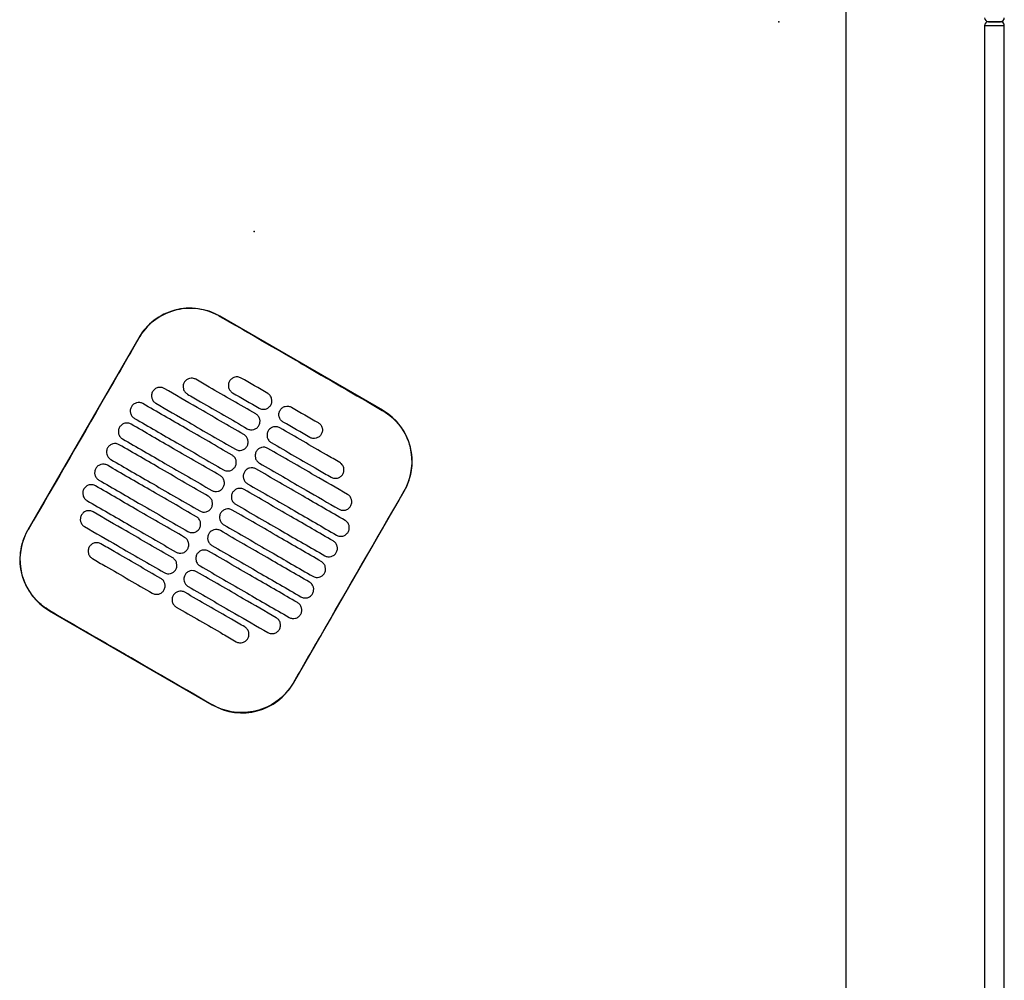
# Model space of a CAD drawing. Header units: metres. Extents: x 15.2 to 54.2, y -39.7 to 1.1.
# Tile 89 of 256: x 30.815 to 31.312, y -31.247 to -30.762. Entities that reach past the tile are written whole.
import ezdxf

# ---------------------------------------------------------------- set-up
doc = ezdxf.new("R2010")
doc.units = ezdxf.units.M
doc.header["$MEASUREMENT"] = 0
doc.layers.add('2D', color=252, linetype='Continuous')
doc.layers.add('PUNTO', color=1, linetype='Continuous')

# ---------------------------------------------------------------- blocks, each defined once
blk = doc.blocks.new('2D_QYOS_400')
for p, q in [((1.96999, -1.85795), (1.96999, -0.08)), ((2.04798, -0.96898), (2.04198, -0.96898)), ((2.04798, -0.96898), (2.04198, -0.96898)), ((2.04198, -0.96898), (2.04798, -0.96898)), ((2.04198, -0.96898), (2.04798, -0.96898)), ((2.03998, -0.97098), (2.04198, -0.97098)), ((2.03998, -0.97098), (2.03998, -1.85498)), ((2.03998, -0.97098), (2.04198, -0.97098)), ((2.03998, -0.97098), (2.03998, -1.85498)), ((2.04198, -0.97098), (2.04798, -0.97098)), ((2.04198, -0.97098), (2.04798, -0.97098)), ((2.04798, -0.97098), (2.04998, -0.97098)), ((2.04798, -0.97098), (2.04998, -0.97098)), ((2.04998, -1.85498), (2.04998, -0.97098)), ((2.04998, -1.85498), (2.04998, -0.97098)), ((1.73553, -1.16532), (1.65327, -1.1178)), ((1.61228, -1.12877), (1.55626, -1.22576)), ((1.69048, -1.30329), (1.7465, -1.20631)), ((1.56723, -1.26674), (1.64949, -1.31426))]:
    blk.add_line(p, q)
for centre, radius, start, end in [((2.04198, -0.96698), 0.002, 180, 270), ((2.04198, -0.96698), 0.002, 180, 270), ((2.04198, -0.97098), 0.002, 90, 180), ((2.04198, -0.97098), 0.002, 90, 180), ((2.04798, -0.96698), 0.002, 270, 0), ((2.04798, -0.96698), 0.002, 270, 0), ((2.04798, -0.97098), 0.002, 0, 90), ((2.04798, -0.97098), 0.002, 0, 90), ((1.63826, -1.14378), 0.03, 59.9865, 149.9865), ((1.72052, -1.1913), 0.03, 329.9865, 59.9865), ((1.58224, -1.24076), 0.03, 149.9865, 239.9865), ((1.6645, -1.28828), 0.03, 239.9865, 329.9865)]:
    blk.add_arc(centre, radius, start, end)
for points, knots in [([(1.65321, -1.1179), (1.65255, -1.11752), (1.65188, -1.11716), (1.64798, -1.11529), (1.64453, -1.11434), (1.6374, -1.11368), (1.63377, -1.11401), (1.62645, -1.11603), (1.62286, -1.11785), (1.61676, -1.12267), (1.61427, -1.12556), (1.61238, -1.12883)], [-8.20809, -8.20809, -8.20809, -8.20809, -7.978943, -7.978943, -6.912231, -6.912231, -5.830065, -5.830065, -4.632711, -4.632711, -3.498654, -3.498654, -3.498654, -3.498654]), ([(1.69434, -1.14167), (1.69271, -1.14073), (1.69109, -1.13979), (1.67558, -1.13083), (1.66419, -1.12425), (1.65321, -1.1179)], [-12.071476, -12.071476, -12.071476, -12.071476, -11.509189, -11.509189, -6.696301, -6.696301, -6.696301, -6.696301]), ([(1.61238, -1.12883), (1.60782, -1.13672), (1.60309, -1.14492), (1.58444, -1.17723), (1.5704, -1.20152), (1.55636, -1.22581)], [-3.18138, -3.18138, -3.18138, -3.18138, -2.673929, -2.673929, -1.133377, -1.133377, -1.133377, -1.133377]), ([(1.64117, -1.14973), (1.64075, -1.14949), (1.6402, -1.14927), (1.63902, -1.14912), (1.63846, -1.14916), (1.63739, -1.14944), (1.63687, -1.14969), (1.63591, -1.15042), (1.63554, -1.15088), (1.6353, -1.15131)], [-0.5513875, -0.5513875, -0.5513875, -0.5513875, -0.4031047, -0.4031047, -0.2776919, -0.2776919, -0.1471638, -0.1471638, 0, 0, 0, 0]), ([(1.67148, -1.16725), (1.66362, -1.1627), (1.65575, -1.15816), (1.64564, -1.15232), (1.64341, -1.15103), (1.64117, -1.14973)], [0.699452, 0.699452, 0.699452, 0.699452, 3.425217, 3.425217, 4.200582, 4.200582, 4.200582, 4.200582]), ([(1.66406, -1.1491), (1.66363, -1.14885), (1.66308, -1.14863), (1.6619, -1.14849), (1.66135, -1.14852), (1.66027, -1.1488), (1.65976, -1.14906), (1.6588, -1.14979), (1.65843, -1.15025), (1.65819, -1.15067)], [-0.5513269, -0.5513269, -0.5513269, -0.5513269, -0.4030891, -0.4030891, -0.2776846, -0.2776846, -0.1471626, -0.1471626, 0, 0, 0, 0]), ([(1.62521, -1.15437), (1.62478, -1.15413), (1.62424, -1.15391), (1.62306, -1.15376), (1.6225, -1.1538), (1.62143, -1.15408), (1.62091, -1.15433), (1.61995, -1.15506), (1.61958, -1.15552), (1.61934, -1.15595)], [-0.5514248, -0.5514248, -0.5514248, -0.5514248, -0.4031161, -0.4031161, -0.2776965, -0.2776965, -0.1471644, -0.1471644, 0, 0, 0, 0]), ([(1.66548, -1.17764), (1.65761, -1.17309), (1.64975, -1.16855), (1.63632, -1.16079), (1.63076, -1.15758), (1.62521, -1.15437)], [0.699452, 0.699452, 0.699452, 0.699452, 3.42526, 3.42526, 5.350619, 5.350619, 5.350619, 5.350619]), ([(1.6353, -1.15131), (1.63505, -1.15173), (1.63483, -1.15228), (1.63469, -1.15347), (1.63472, -1.15402), (1.635, -1.1551), (1.63526, -1.15561), (1.63598, -1.15657), (1.63644, -1.15693), (1.63687, -1.15718)], [-0.5553353, -0.5553353, -0.5553353, -0.5553353, -0.4045593, -0.4045593, -0.278267, -0.278267, -0.1472205, -0.1472205, 0, 0, 0, 0]), ([(1.65819, -1.15067), (1.65794, -1.15109), (1.65772, -1.15164), (1.65757, -1.15283), (1.65761, -1.15339), (1.65789, -1.15446), (1.65814, -1.15498), (1.65887, -1.15593), (1.65933, -1.1563), (1.65975, -1.15654)], [-0.5553938, -0.5553938, -0.5553938, -0.5553938, -0.4045733, -0.4045733, -0.2782728, -0.2782728, -0.147221, -0.147221, 0, 0, 0, 0]), ([(1.61934, -1.15595), (1.61909, -1.15637), (1.61887, -1.15692), (1.61873, -1.15811), (1.61876, -1.15866), (1.61904, -1.15974), (1.6193, -1.16025), (1.62002, -1.16121), (1.62048, -1.16157), (1.62091, -1.16182)], [-0.5553003, -0.5553003, -0.5553003, -0.5553003, -0.4045497, -0.4045497, -0.2782639, -0.2782639, -0.1472208, -0.1472208, 0, 0, 0, 0]), ([(1.63687, -1.15718), (1.6391, -1.15847), (1.64134, -1.15977), (1.65145, -1.1656), (1.65931, -1.17015), (1.66718, -1.17469)], [2.649916, 2.649916, 2.649916, 2.649916, 3.425249, 3.425249, 6.151046, 6.151046, 6.151046, 6.151046]), ([(1.67905, -1.16273), (1.6793, -1.1623), (1.67952, -1.16175), (1.67967, -1.16056), (1.67963, -1.16001), (1.67935, -1.15894), (1.6791, -1.15842), (1.67837, -1.15746), (1.67791, -1.1571), (1.67749, -1.15685)], [-0.5554178, -0.5554178, -0.5554178, -0.5554178, -0.4045751, -0.4045751, -0.2782741, -0.2782741, -0.1472211, -0.1472211, 0, 0, 0, 0]), ([(1.60857, -1.16359), (1.60833, -1.16401), (1.60811, -1.16456), (1.60796, -1.16575), (1.608, -1.1663), (1.60828, -1.16738), (1.60853, -1.16789), (1.60926, -1.16885), (1.60972, -1.16921), (1.61014, -1.16946)], [-0.5552876, -0.5552876, -0.5552876, -0.5552876, -0.4045446, -0.4045446, -0.2782629, -0.2782629, -0.1472212, -0.1472212, 0, 0, 0, 0]), ([(1.61444, -1.16201), (1.61402, -1.16177), (1.61347, -1.16155), (1.61229, -1.1614), (1.61174, -1.16144), (1.61066, -1.16172), (1.61014, -1.16197), (1.60918, -1.1627), (1.60882, -1.16316), (1.60857, -1.16359)], [-0.5514378, -0.5514378, -0.5514378, -0.5514378, -0.4031217, -0.4031217, -0.2776979, -0.2776979, -0.1471642, -0.1471642, 0, 0, 0, 0]), ([(1.65948, -1.18803), (1.65161, -1.18348), (1.64374, -1.17894), (1.62873, -1.17027), (1.62159, -1.16614), (1.61444, -1.16201)], [0.699452, 0.699452, 0.699452, 0.699452, 3.425292, 3.425292, 5.900643, 5.900643, 5.900643, 5.900643]), ([(1.62091, -1.16182), (1.62646, -1.16503), (1.63202, -1.16824), (1.64544, -1.17599), (1.65331, -1.18054), (1.66118, -1.18508)], [1.499949, 1.499949, 1.499949, 1.499949, 3.425284, 3.425284, 6.151116, 6.151116, 6.151116, 6.151116]), ([(1.67319, -1.1643), (1.67361, -1.16455), (1.67416, -1.16476), (1.67534, -1.16491), (1.67589, -1.16488), (1.67697, -1.16459), (1.67748, -1.16434), (1.67844, -1.16361), (1.67881, -1.16315), (1.67905, -1.16273)], [-0.5512937, -0.5512937, -0.5512937, -0.5512937, -0.403082, -0.403082, -0.27768, -0.27768, -0.1471612, -0.1471612, 0, 0, 0, 0]), ([(1.68373, -1.16543), (1.68398, -1.165), (1.68434, -1.16454), (1.6853, -1.16381), (1.68582, -1.16356), (1.68689, -1.16328), (1.68745, -1.16324), (1.68863, -1.16339), (1.68918, -1.16361), (1.6896, -1.16385)], [0, 0, 0, 0, 0.1471605, 0.1471605, 0.2776781, 0.2776781, 0.4030803, 0.4030803, 0.5512777, 0.5512777, 0.5512777, 0.5512777]), ([(1.61014, -1.16946), (1.61729, -1.17358), (1.62443, -1.17771), (1.63944, -1.18638), (1.64731, -1.19093), (1.65518, -1.19547)], [0.949973, 0.949973, 0.949973, 0.949973, 3.425307, 3.425307, 6.151164, 6.151164, 6.151164, 6.151164]), ([(1.67305, -1.17312), (1.6733, -1.17269), (1.67352, -1.17214), (1.67366, -1.17095), (1.67363, -1.1704), (1.67335, -1.16933), (1.67309, -1.16881), (1.67237, -1.16786), (1.67191, -1.16749), (1.67148, -1.16725)], [-0.5553983, -0.5553983, -0.5553983, -0.5553983, -0.4045681, -0.4045681, -0.278271, -0.278271, -0.1472202, -0.1472202, 0, 0, 0, 0]), ([(1.6853, -1.1713), (1.68487, -1.17105), (1.68442, -1.17069), (1.68369, -1.16973), (1.68344, -1.16922), (1.68315, -1.16814), (1.68312, -1.16759), (1.68327, -1.1664), (1.68349, -1.16585), (1.68373, -1.16543)], [0, 0, 0, 0, 0.1472222, 0.1472222, 0.2782773, 0.2782773, 0.4045795, 0.4045795, 0.5554397, 0.5554397, 0.5554397, 0.5554397]), ([(1.73547, -1.16542), (1.73553, -1.16545), (1.73559, -1.16549), (1.73906, -1.16752), (1.74205, -1.17018), (1.7468, -1.1765), (1.74852, -1.1801), (1.75038, -1.18741), (1.75063, -1.19102), (1.74991, -1.19753), (1.74915, -1.20041), (1.74751, -1.20421), (1.74699, -1.20525), (1.7464, -1.20625)], [8.273299, 8.273299, 8.273299, 8.273299, 8.293543, 8.293543, 9.48086, 9.48086, 10.665623, 10.665623, 11.74288, 11.74288, 12.632334, 12.632334, 12.981673, 12.981673, 12.981673, 12.981673]), ([(1.60257, -1.17398), (1.60233, -1.1744), (1.60211, -1.17495), (1.60196, -1.17614), (1.60199, -1.17669), (1.60228, -1.17777), (1.60253, -1.17828), (1.60326, -1.17924), (1.60371, -1.1796), (1.60414, -1.17985)], [-0.5552953, -0.5552953, -0.5552953, -0.5552953, -0.4045437, -0.4045437, -0.2782634, -0.2782634, -0.1472215, -0.1472215, 0, 0, 0, 0]), ([(1.60844, -1.1724), (1.60802, -1.17216), (1.60747, -1.17194), (1.60629, -1.17179), (1.60573, -1.17183), (1.60466, -1.17211), (1.60414, -1.17236), (1.60318, -1.17309), (1.60282, -1.17355), (1.60257, -1.17398)], [-0.5514274, -0.5514274, -0.5514274, -0.5514274, -0.4031209, -0.4031209, -0.2776962, -0.2776962, -0.1471634, -0.1471634, 0, 0, 0, 0]), ([(1.65348, -1.19842), (1.64561, -1.19387), (1.63774, -1.18933), (1.62273, -1.18066), (1.61558, -1.17653), (1.60844, -1.1724)], [0.699452, 0.699452, 0.699452, 0.699452, 3.425313, 3.425313, 5.900643, 5.900643, 5.900643, 5.900643]), ([(1.66718, -1.17469), (1.66761, -1.17494), (1.66815, -1.17515), (1.66933, -1.1753), (1.66989, -1.17527), (1.67096, -1.17499), (1.67148, -1.17473), (1.67244, -1.174), (1.67281, -1.17354), (1.67305, -1.17312)], [-0.5513071, -0.5513071, -0.5513071, -0.5513071, -0.4030846, -0.4030846, -0.2776802, -0.2776802, -0.1471604, -0.1471604, 0, 0, 0, 0]), ([(1.6836, -1.17424), (1.68317, -1.174), (1.68263, -1.17378), (1.68145, -1.17363), (1.68089, -1.17367), (1.67982, -1.17395), (1.6793, -1.1742), (1.67834, -1.17493), (1.67797, -1.17539), (1.67773, -1.17582)], [-0.5512944, -0.5512944, -0.5512944, -0.5512944, -0.4030833, -0.4030833, -0.2776787, -0.2776787, -0.1471599, -0.1471599, 0, 0, 0, 0]), ([(1.71391, -1.19176), (1.71168, -1.19046), (1.70944, -1.18917), (1.69933, -1.18333), (1.69147, -1.17879), (1.6836, -1.17424)], [2.649852, 2.649852, 2.649852, 2.649852, 3.425217, 3.425217, 6.150983, 6.150983, 6.150983, 6.150983]), ([(1.70303, -1.17161), (1.70346, -1.17186), (1.70391, -1.17222), (1.70464, -1.17318), (1.70489, -1.17369), (1.70517, -1.17477), (1.70521, -1.17532), (1.70506, -1.17651), (1.70484, -1.17706), (1.7046, -1.17748)], [0, 0, 0, 0, 0.147223, 0.147223, 0.2782783, 0.2782783, 0.4045781, 0.4045781, 0.5554474, 0.5554474, 0.5554474, 0.5554474]), ([(1.60414, -1.17985), (1.61128, -1.18398), (1.61843, -1.1881), (1.63344, -1.19677), (1.64131, -1.20132), (1.64918, -1.20586)], [0.949998, 0.949998, 0.949998, 0.949998, 3.42532, 3.42532, 6.151189, 6.151189, 6.151189, 6.151189]), ([(1.66705, -1.18351), (1.66729, -1.18309), (1.66751, -1.18253), (1.66766, -1.18135), (1.66763, -1.18079), (1.66734, -1.17972), (1.66709, -1.1792), (1.66636, -1.17825), (1.66591, -1.17788), (1.66548, -1.17764)], [-0.5553838, -0.5553838, -0.5553838, -0.5553838, -0.4045626, -0.4045626, -0.2782686, -0.2782686, -0.1472195, -0.1472195, 0, 0, 0, 0]), ([(1.67773, -1.17582), (1.67748, -1.17624), (1.67726, -1.17679), (1.67712, -1.17798), (1.67715, -1.17853), (1.67743, -1.17961), (1.67769, -1.18012), (1.67841, -1.18108), (1.67887, -1.18144), (1.6793, -1.18169)], [-0.5554159, -0.5554159, -0.5554159, -0.5554159, -0.4045716, -0.4045716, -0.2782736, -0.2782736, -0.1472211, -0.1472211, 0, 0, 0, 0]), ([(1.7046, -1.17748), (1.70435, -1.17791), (1.70399, -1.17837), (1.70303, -1.1791), (1.70251, -1.17935), (1.70143, -1.17963), (1.70088, -1.17967), (1.6997, -1.17952), (1.69915, -1.1793), (1.69873, -1.17906)], [0, 0, 0, 0, 0.1471602, 0.1471602, 0.2776775, 0.2776775, 0.4030818, 0.4030818, 0.5512681, 0.5512681, 0.5512681, 0.5512681]), ([(1.59657, -1.18437), (1.59632, -1.18479), (1.5961, -1.18534), (1.59596, -1.18653), (1.59599, -1.18708), (1.59627, -1.18816), (1.59653, -1.18867), (1.59725, -1.18963), (1.59771, -1.18999), (1.59814, -1.19024)], [-0.5553076, -0.5553076, -0.5553076, -0.5553076, -0.4045445, -0.4045445, -0.2782646, -0.2782646, -0.1472219, -0.1472219, 0, 0, 0, 0]), ([(1.60244, -1.18279), (1.60201, -1.18255), (1.60147, -1.18233), (1.60029, -1.18218), (1.59973, -1.18222), (1.59866, -1.1825), (1.59814, -1.18275), (1.59718, -1.18348), (1.59681, -1.18394), (1.59657, -1.18437)], [-0.5514139, -0.5514139, -0.5514139, -0.5514139, -0.4031194, -0.4031194, -0.2776944, -0.2776944, -0.1471626, -0.1471626, 0, 0, 0, 0]), ([(1.64747, -1.20881), (1.63961, -1.20426), (1.63174, -1.19972), (1.61673, -1.19105), (1.60958, -1.18692), (1.60244, -1.18279)], [0.699452, 0.699452, 0.699452, 0.699452, 3.425322, 3.425322, 5.900643, 5.900643, 5.900643, 5.900643]), ([(1.66118, -1.18508), (1.6616, -1.18533), (1.66215, -1.18554), (1.66333, -1.18569), (1.66389, -1.18566), (1.66496, -1.18538), (1.66548, -1.18512), (1.66644, -1.18439), (1.6668, -1.18393), (1.66705, -1.18351)], [-0.5513171, -0.5513171, -0.5513171, -0.5513171, -0.4030867, -0.4030867, -0.2776803, -0.2776803, -0.1471597, -0.1471597, 0, 0, 0, 0]), ([(1.6776, -1.18463), (1.67717, -1.18439), (1.67662, -1.18417), (1.67544, -1.18402), (1.67489, -1.18406), (1.67381, -1.18434), (1.6733, -1.18459), (1.67234, -1.18532), (1.67197, -1.18578), (1.67173, -1.18621)], [-0.5513075, -0.5513075, -0.5513075, -0.5513075, -0.4030857, -0.4030857, -0.2776792, -0.2776792, -0.1471593, -0.1471593, 0, 0, 0, 0]), ([(1.71787, -1.2079), (1.71231, -1.20469), (1.70676, -1.20148), (1.69333, -1.19372), (1.68546, -1.18918), (1.6776, -1.18463)], [1.499901, 1.499901, 1.499901, 1.499901, 3.42526, 3.42526, 6.151068, 6.151068, 6.151068, 6.151068]), ([(1.6793, -1.18169), (1.68716, -1.18623), (1.69503, -1.19078), (1.70514, -1.19662), (1.70737, -1.19791), (1.70961, -1.1992)], [0.699452, 0.699452, 0.699452, 0.699452, 3.425249, 3.425249, 4.200582, 4.200582, 4.200582, 4.200582]), ([(1.66105, -1.1939), (1.66129, -1.19348), (1.66151, -1.19292), (1.66166, -1.19174), (1.66162, -1.19118), (1.66134, -1.19011), (1.66109, -1.18959), (1.66036, -1.18864), (1.6599, -1.18827), (1.65948, -1.18803)], [-0.5553742, -0.5553742, -0.5553742, -0.5553742, -0.4045587, -0.4045587, -0.278267, -0.278267, -0.1472191, -0.1472191, 0, 0, 0, 0]), ([(1.67173, -1.18621), (1.67148, -1.18663), (1.67126, -1.18718), (1.67111, -1.18837), (1.67115, -1.18892), (1.67143, -1.19), (1.67168, -1.19052), (1.67241, -1.19147), (1.67287, -1.19183), (1.67329, -1.19208)], [-0.555397, -0.555397, -0.555397, -0.555397, -0.4045652, -0.4045652, -0.2782705, -0.2782705, -0.1472202, -0.1472202, 0, 0, 0, 0]), ([(1.59057, -1.19476), (1.59032, -1.19518), (1.5901, -1.19573), (1.58995, -1.19692), (1.58999, -1.19747), (1.59027, -1.19855), (1.59052, -1.19907), (1.59125, -1.20002), (1.59171, -1.20039), (1.59213, -1.20063)], [-0.5553245, -0.5553245, -0.5553245, -0.5553245, -0.4045471, -0.4045471, -0.2782667, -0.2782667, -0.1472226, -0.1472226, 0, 0, 0, 0]), ([(1.59644, -1.19318), (1.59601, -1.19294), (1.59546, -1.19272), (1.59428, -1.19257), (1.59373, -1.19261), (1.59265, -1.19289), (1.59214, -1.19314), (1.59118, -1.19387), (1.59081, -1.19433), (1.59057, -1.19476)], [-0.551397, -0.551397, -0.551397, -0.551397, -0.4031173, -0.4031173, -0.2776925, -0.2776925, -0.1471621, -0.1471621, 0, 0, 0, 0]), ([(1.64147, -1.2192), (1.6336, -1.21465), (1.62574, -1.21011), (1.61072, -1.20144), (1.60358, -1.19731), (1.59644, -1.19318)], [0.699452, 0.699452, 0.699452, 0.699452, 3.425321, 3.425321, 5.900643, 5.900643, 5.900643, 5.900643]), ([(1.59814, -1.19024), (1.60528, -1.19437), (1.61242, -1.19849), (1.62744, -1.20717), (1.6353, -1.21171), (1.64317, -1.21626)], [0.950001, 0.950001, 0.950001, 0.950001, 3.425322, 3.425322, 6.151192, 6.151192, 6.151192, 6.151192]), ([(1.65518, -1.19547), (1.6556, -1.19572), (1.65615, -1.19594), (1.65733, -1.19608), (1.65788, -1.19605), (1.65896, -1.19577), (1.65948, -1.19551), (1.66044, -1.19478), (1.6608, -1.19432), (1.66105, -1.1939)], [-0.5513237, -0.5513237, -0.5513237, -0.5513237, -0.4030882, -0.4030882, -0.2776804, -0.2776804, -0.1471592, -0.1471592, 0, 0, 0, 0]), ([(1.67159, -1.19502), (1.67117, -1.19478), (1.67062, -1.19456), (1.66944, -1.19441), (1.66889, -1.19445), (1.66781, -1.19473), (1.66729, -1.19498), (1.66633, -1.19572), (1.66597, -1.19618), (1.66572, -1.1966)], [-0.5513173, -0.5513173, -0.5513173, -0.5513173, -0.4030875, -0.4030875, -0.2776797, -0.2776797, -0.147159, -0.147159, 0, 0, 0, 0]), ([(1.67329, -1.19208), (1.68116, -1.19663), (1.68903, -1.20117), (1.70245, -1.20893), (1.70801, -1.21214), (1.71357, -1.21535)], [0.699452, 0.699452, 0.699452, 0.699452, 3.425284, 3.425284, 5.350619, 5.350619, 5.350619, 5.350619]), ([(1.71548, -1.19763), (1.71573, -1.1972), (1.71595, -1.19665), (1.71609, -1.19546), (1.71606, -1.19491), (1.71578, -1.19384), (1.71552, -1.19332), (1.7148, -1.19237), (1.71434, -1.192), (1.71391, -1.19176)], [-0.555418, -0.555418, -0.555418, -0.555418, -0.4045683, -0.4045683, -0.2782762, -0.2782762, -0.1472238, -0.1472238, 0, 0, 0, 0]), ([(1.65504, -1.20429), (1.65529, -1.20387), (1.65551, -1.20332), (1.65566, -1.20213), (1.65562, -1.20157), (1.65534, -1.2005), (1.65509, -1.19998), (1.65436, -1.19903), (1.6539, -1.19866), (1.65348, -1.19842)], [-0.5553693, -0.5553693, -0.5553693, -0.5553693, -0.4045566, -0.4045566, -0.2782661, -0.2782661, -0.1472189, -0.1472189, 0, 0, 0, 0]), ([(1.66572, -1.1966), (1.66548, -1.19702), (1.66526, -1.19757), (1.66511, -1.19876), (1.66515, -1.19931), (1.66543, -1.20039), (1.66568, -1.20091), (1.66641, -1.20186), (1.66687, -1.20223), (1.66729, -1.20247)], [-0.555383, -0.555383, -0.555383, -0.555383, -0.4045604, -0.4045604, -0.2782682, -0.2782682, -0.1472195, -0.1472195, 0, 0, 0, 0]), ([(1.71663, -1.22104), (1.70948, -1.21691), (1.70234, -1.21279), (1.68733, -1.20411), (1.67946, -1.19957), (1.67159, -1.19502)], [0.949941, 0.949941, 0.949941, 0.949941, 3.425292, 3.425292, 6.151132, 6.151132, 6.151132, 6.151132]), ([(1.70961, -1.1992), (1.71004, -1.19945), (1.71058, -1.19966), (1.71176, -1.19981), (1.71232, -1.19978), (1.71339, -1.1995), (1.71391, -1.19924), (1.71487, -1.19851), (1.71524, -1.19805), (1.71548, -1.19763)], [-0.5513007, -0.5513007, -0.5513007, -0.5513007, -0.4030941, -0.4030941, -0.2776814, -0.2776814, -0.1471603, -0.1471603, 0, 0, 0, 0]), ([(1.59043, -1.20357), (1.59001, -1.20333), (1.58946, -1.20311), (1.58828, -1.20296), (1.58773, -1.203), (1.58665, -1.20328), (1.58613, -1.20353), (1.58517, -1.20427), (1.58481, -1.20473), (1.58456, -1.20515)], [-0.551377, -0.551377, -0.551377, -0.551377, -0.4031143, -0.4031143, -0.2776905, -0.2776905, -0.1471617, -0.1471617, 0, 0, 0, 0]), ([(1.63547, -1.22959), (1.6276, -1.22505), (1.61973, -1.2205), (1.60472, -1.21183), (1.59758, -1.2077), (1.59043, -1.20357)], [0.699452, 0.699452, 0.699452, 0.699452, 3.425308, 3.425308, 5.900643, 5.900643, 5.900643, 5.900643]), ([(1.59213, -1.20063), (1.59928, -1.20476), (1.60642, -1.20888), (1.62143, -1.21756), (1.6293, -1.2221), (1.63717, -1.22665)], [0.949982, 0.949982, 0.949982, 0.949982, 3.425312, 3.425312, 6.151173, 6.151173, 6.151173, 6.151173]), ([(1.64918, -1.20586), (1.6496, -1.20611), (1.65015, -1.20633), (1.65133, -1.20648), (1.65188, -1.20644), (1.65296, -1.20616), (1.65348, -1.20591), (1.65443, -1.20517), (1.6548, -1.20471), (1.65504, -1.20429)], [-0.551327, -0.551327, -0.551327, -0.551327, -0.403089, -0.403089, -0.2776804, -0.2776804, -0.1471589, -0.1471589, 0, 0, 0, 0]), ([(1.66559, -1.20542), (1.66517, -1.20517), (1.66462, -1.20495), (1.66344, -1.2048), (1.66288, -1.20484), (1.66181, -1.20512), (1.66129, -1.20538), (1.66033, -1.20611), (1.65997, -1.20657), (1.65972, -1.20699)], [-0.5513238, -0.5513238, -0.5513238, -0.5513238, -0.4030887, -0.4030887, -0.27768, -0.27768, -0.1471588, -0.1471588, 0, 0, 0, 0]), ([(1.66729, -1.20247), (1.67516, -1.20702), (1.68303, -1.21156), (1.69804, -1.22023), (1.70518, -1.22436), (1.71233, -1.22849)], [0.699452, 0.699452, 0.699452, 0.699452, 3.425308, 3.425308, 5.900643, 5.900643, 5.900643, 5.900643]), ([(1.58456, -1.20515), (1.58432, -1.20557), (1.5841, -1.20612), (1.58395, -1.20731), (1.58399, -1.20786), (1.58427, -1.20894), (1.58452, -1.20946), (1.58525, -1.21041), (1.58571, -1.21078), (1.58613, -1.21102)], [-0.5553462, -0.5553462, -0.5553462, -0.5553462, -0.4045514, -0.4045514, -0.2782696, -0.2782696, -0.1472236, -0.1472236, 0, 0, 0, 0]), ([(1.64904, -1.21468), (1.64929, -1.21426), (1.64951, -1.21371), (1.64965, -1.21252), (1.64962, -1.21197), (1.64934, -1.21089), (1.64908, -1.21037), (1.64836, -1.20942), (1.6479, -1.20905), (1.64747, -1.20881)], [-0.5553691, -0.5553691, -0.5553691, -0.5553691, -0.4045561, -0.4045561, -0.278266, -0.278266, -0.1472189, -0.1472189, 0, 0, 0, 0]), ([(1.65972, -1.20699), (1.65948, -1.20741), (1.65926, -1.20796), (1.65911, -1.20915), (1.65914, -1.20971), (1.65943, -1.21078), (1.65968, -1.2113), (1.66041, -1.21225), (1.66086, -1.21262), (1.66129, -1.21286)], [-0.5553737, -0.5553737, -0.5553737, -0.5553737, -0.4045574, -0.4045574, -0.2782667, -0.2782667, -0.1472191, -0.1472191, 0, 0, 0, 0]), ([(1.71063, -1.23143), (1.70348, -1.2273), (1.69634, -1.22318), (1.68133, -1.21451), (1.67346, -1.20996), (1.66559, -1.20542)], [0.949982, 0.949982, 0.949982, 0.949982, 3.425312, 3.425312, 6.151173, 6.151173, 6.151173, 6.151173]), ([(1.7464, -1.20625), (1.73236, -1.23054), (1.71832, -1.25484), (1.69966, -1.28717), (1.69502, -1.2952), (1.69038, -1.30323)], [1.133412, 1.133412, 1.133412, 1.133412, 2.681586, 2.681586, 3.193366, 3.193366, 3.193366, 3.193366]), ([(1.71944, -1.21377), (1.71968, -1.21335), (1.7199, -1.2128), (1.72005, -1.21161), (1.72001, -1.21106), (1.71973, -1.20998), (1.71948, -1.20946), (1.71875, -1.20851), (1.71829, -1.20814), (1.71787, -1.2079)], [-0.55538, -0.55538, -0.55538, -0.55538, -0.4045589, -0.4045589, -0.278273, -0.278273, -0.147224, -0.147224, 0, 0, 0, 0]), ([(1.58613, -1.21102), (1.59328, -1.21515), (1.60042, -1.21928), (1.61543, -1.22795), (1.6233, -1.23249), (1.63117, -1.23704)], [0.949941, 0.949941, 0.949941, 0.949941, 3.425291, 3.425291, 6.151132, 6.151132, 6.151132, 6.151132]), ([(1.64317, -1.21626), (1.6436, -1.2165), (1.64414, -1.21672), (1.64533, -1.21687), (1.64588, -1.21683), (1.64695, -1.21655), (1.64747, -1.2163), (1.64843, -1.21556), (1.6488, -1.21511), (1.64904, -1.21468)], [-0.551327, -0.551327, -0.551327, -0.551327, -0.4030892, -0.4030892, -0.2776802, -0.2776802, -0.1471588, -0.1471588, 0, 0, 0, 0]), ([(1.66129, -1.21286), (1.66916, -1.21741), (1.67702, -1.22195), (1.69204, -1.23062), (1.69918, -1.23475), (1.70633, -1.23888)], [0.699452, 0.699452, 0.699452, 0.699452, 3.425321, 3.425321, 5.900643, 5.900643, 5.900643, 5.900643]), ([(1.71357, -1.21535), (1.71399, -1.21559), (1.71454, -1.21581), (1.71572, -1.21596), (1.71627, -1.21592), (1.71735, -1.21564), (1.71787, -1.21539), (1.71883, -1.21465), (1.71919, -1.21419), (1.71944, -1.21377)], [-0.551342, -0.551342, -0.551342, -0.551342, -0.4031061, -0.4031061, -0.2776864, -0.2776864, -0.147161, -0.147161, 0, 0, 0, 0]), ([(1.58332, -1.21829), (1.58308, -1.21871), (1.58286, -1.21927), (1.58271, -1.22045), (1.58275, -1.22101), (1.58303, -1.22208), (1.58328, -1.2226), (1.58401, -1.22355), (1.58447, -1.22392), (1.58489, -1.22416)], [-0.5553798, -0.5553798, -0.5553798, -0.5553798, -0.4045588, -0.4045588, -0.278273, -0.278273, -0.147224, -0.147224, 0, 0, 0, 0]), ([(1.58919, -1.21672), (1.58877, -1.21647), (1.58822, -1.21626), (1.58704, -1.21611), (1.58649, -1.21614), (1.58541, -1.21642), (1.58489, -1.21668), (1.58393, -1.21741), (1.58357, -1.21787), (1.58332, -1.21829)], [-0.5513421, -0.5513421, -0.5513421, -0.5513421, -0.4031061, -0.4031061, -0.2776864, -0.2776864, -0.147161, -0.147161, 0, 0, 0, 0]), ([(1.62947, -1.23998), (1.6216, -1.23544), (1.61373, -1.23089), (1.60031, -1.22314), (1.59475, -1.21993), (1.58919, -1.21672)], [0.699452, 0.699452, 0.699452, 0.699452, 3.425284, 3.425284, 5.350619, 5.350619, 5.350619, 5.350619]), ([(1.64304, -1.22507), (1.64328, -1.22465), (1.6435, -1.2241), (1.64365, -1.22291), (1.64362, -1.22236), (1.64333, -1.22128), (1.64308, -1.22076), (1.64235, -1.21981), (1.6419, -1.21945), (1.64147, -1.2192)], [-0.5553737, -0.5553737, -0.5553737, -0.5553737, -0.4045574, -0.4045574, -0.2782667, -0.2782667, -0.1472191, -0.1472191, 0, 0, 0, 0]), ([(1.65372, -1.21738), (1.65347, -1.2178), (1.65325, -1.21836), (1.65311, -1.21954), (1.65314, -1.2201), (1.65342, -1.22117), (1.65368, -1.22169), (1.6544, -1.22264), (1.65486, -1.22301), (1.65529, -1.22325)], [-0.5553691, -0.5553691, -0.5553691, -0.5553691, -0.4045561, -0.4045561, -0.278266, -0.278266, -0.1472189, -0.1472189, 0, 0, 0, 0]), ([(1.65959, -1.21581), (1.65916, -1.21556), (1.65862, -1.21534), (1.65744, -1.2152), (1.65688, -1.21523), (1.65581, -1.21551), (1.65529, -1.21577), (1.65433, -1.2165), (1.65396, -1.21696), (1.65372, -1.21738)], [-0.551327, -0.551327, -0.551327, -0.551327, -0.4030892, -0.4030892, -0.2776802, -0.2776802, -0.1471588, -0.1471588, 0, 0, 0, 0]), ([(1.70462, -1.24182), (1.69748, -1.2377), (1.69034, -1.23357), (1.67532, -1.2249), (1.66746, -1.22035), (1.65959, -1.21581)], [0.950001, 0.950001, 0.950001, 0.950001, 3.425322, 3.425322, 6.151192, 6.151192, 6.151192, 6.151192]), ([(1.58489, -1.22416), (1.59045, -1.22737), (1.59601, -1.23058), (1.60943, -1.23834), (1.6173, -1.24288), (1.62517, -1.24743)], [1.499901, 1.499901, 1.499901, 1.499901, 3.42526, 3.42526, 6.151068, 6.151068, 6.151068, 6.151068]), ([(1.65529, -1.22325), (1.66315, -1.2278), (1.67102, -1.23234), (1.68603, -1.24102), (1.69318, -1.24514), (1.70032, -1.24927)], [0.699452, 0.699452, 0.699452, 0.699452, 3.425322, 3.425322, 5.900643, 5.900643, 5.900643, 5.900643]), ([(1.7182, -1.22691), (1.71844, -1.22649), (1.71866, -1.22594), (1.71881, -1.22475), (1.71877, -1.2242), (1.71849, -1.22312), (1.71824, -1.22261), (1.71751, -1.22165), (1.71705, -1.22129), (1.71663, -1.22104)], [-0.5553464, -0.5553464, -0.5553464, -0.5553464, -0.4045515, -0.4045515, -0.2782697, -0.2782697, -0.1472236, -0.1472236, 0, 0, 0, 0]), ([(1.56729, -1.26664), (1.56601, -1.2659), (1.56478, -1.26507), (1.56163, -1.26256), (1.55985, -1.26073), (1.55832, -1.2587), (1.55603, -1.25564), (1.55434, -1.25216), (1.55237, -1.24477), (1.5521, -1.24092), (1.55304, -1.2333), (1.55424, -1.22959), (1.5562, -1.22608), (1.55628, -1.22595), (1.55636, -1.22581)], [17.619777, 17.619777, 17.619777, 17.619777, 18.064718, 18.064718, 18.827754, 18.827754, 18.827754, 19.97637, 19.97637, 21.122539, 21.122539, 22.281306, 22.281306, 22.328075, 22.328075, 22.328075, 22.328075]), ([(1.63704, -1.23546), (1.63728, -1.23504), (1.6375, -1.23449), (1.63765, -1.2333), (1.63761, -1.23275), (1.63733, -1.23167), (1.63708, -1.23116), (1.63635, -1.2302), (1.63589, -1.22984), (1.63547, -1.22959)], [-0.555383, -0.555383, -0.555383, -0.555383, -0.4045605, -0.4045605, -0.2782682, -0.2782682, -0.1472195, -0.1472195, 0, 0, 0, 0]), ([(1.63717, -1.22665), (1.63759, -1.22689), (1.63814, -1.22711), (1.63932, -1.22726), (1.63988, -1.22722), (1.64095, -1.22694), (1.64147, -1.22669), (1.64243, -1.22596), (1.64279, -1.2255), (1.64304, -1.22507)], [-0.5513238, -0.5513238, -0.5513238, -0.5513238, -0.4030887, -0.4030887, -0.27768, -0.27768, -0.1471588, -0.1471588, 0, 0, 0, 0]), ([(1.64772, -1.22777), (1.64747, -1.22819), (1.64725, -1.22875), (1.6471, -1.22993), (1.64714, -1.23049), (1.64742, -1.23156), (1.64767, -1.23208), (1.6484, -1.23303), (1.64886, -1.2334), (1.64928, -1.23364)], [-0.5553693, -0.5553693, -0.5553693, -0.5553693, -0.4045566, -0.4045566, -0.2782661, -0.2782661, -0.1472189, -0.1472189, 0, 0, 0, 0]), ([(1.65359, -1.2262), (1.65316, -1.22595), (1.65261, -1.22574), (1.65143, -1.22559), (1.65088, -1.22562), (1.6498, -1.2259), (1.64929, -1.22616), (1.64833, -1.22689), (1.64796, -1.22735), (1.64772, -1.22777)], [-0.5513269, -0.5513269, -0.5513269, -0.5513269, -0.403089, -0.403089, -0.2776804, -0.2776804, -0.1471589, -0.1471589, 0, 0, 0, 0]), ([(1.69862, -1.25221), (1.69148, -1.24809), (1.68433, -1.24396), (1.66932, -1.23529), (1.66145, -1.23074), (1.65359, -1.2262)], [0.949998, 0.949998, 0.949998, 0.949998, 3.42532, 3.42532, 6.151189, 6.151189, 6.151189, 6.151189]), ([(1.71233, -1.22849), (1.71275, -1.22873), (1.7133, -1.22895), (1.71448, -1.2291), (1.71503, -1.22906), (1.71611, -1.22878), (1.71663, -1.22853), (1.71759, -1.2278), (1.71795, -1.22734), (1.7182, -1.22691)], [-0.5513769, -0.5513769, -0.5513769, -0.5513769, -0.4031143, -0.4031143, -0.2776905, -0.2776905, -0.1471617, -0.1471617, 0, 0, 0, 0]), ([(1.58728, -1.23444), (1.58704, -1.23486), (1.58682, -1.23541), (1.58667, -1.2366), (1.5867, -1.23715), (1.58698, -1.23822), (1.58724, -1.23874), (1.58796, -1.2397), (1.58842, -1.24006), (1.58885, -1.24031)], [-0.5554179, -0.5554179, -0.5554179, -0.5554179, -0.4045683, -0.4045683, -0.2782761, -0.2782761, -0.1472238, -0.1472238, 0, 0, 0, 0]), ([(1.59315, -1.23286), (1.59273, -1.23262), (1.59218, -1.2324), (1.591, -1.23225), (1.59044, -1.23229), (1.58937, -1.23257), (1.58885, -1.23282), (1.58789, -1.23355), (1.58752, -1.23401), (1.58728, -1.23444)], [-0.5513007, -0.5513007, -0.5513007, -0.5513007, -0.4030941, -0.4030941, -0.2776814, -0.2776814, -0.1471603, -0.1471603, 0, 0, 0, 0]), ([(1.62346, -1.25037), (1.6156, -1.24583), (1.60773, -1.24128), (1.59762, -1.23545), (1.59539, -1.23415), (1.59315, -1.23286)], [0.699452, 0.699452, 0.699452, 0.699452, 3.425249, 3.425249, 4.200582, 4.200582, 4.200582, 4.200582]), ([(1.64928, -1.23364), (1.65715, -1.23819), (1.66502, -1.24273), (1.68003, -1.25141), (1.68718, -1.25553), (1.69432, -1.25966)], [0.699452, 0.699452, 0.699452, 0.699452, 3.425313, 3.425313, 5.900643, 5.900643, 5.900643, 5.900643]), ([(1.71219, -1.2373), (1.71244, -1.23688), (1.71266, -1.23633), (1.71281, -1.23514), (1.71277, -1.23459), (1.71249, -1.23351), (1.71224, -1.233), (1.71151, -1.23204), (1.71105, -1.23168), (1.71063, -1.23143)], [-0.5553248, -0.5553248, -0.5553248, -0.5553248, -0.4045472, -0.4045472, -0.2782668, -0.2782668, -0.1472227, -0.1472227, 0, 0, 0, 0]), ([(1.63117, -1.23704), (1.63159, -1.23728), (1.63214, -1.2375), (1.63332, -1.23765), (1.63387, -1.23761), (1.63495, -1.23733), (1.63547, -1.23708), (1.63643, -1.23635), (1.63679, -1.23589), (1.63704, -1.23546)], [-0.5513173, -0.5513173, -0.5513173, -0.5513173, -0.4030875, -0.4030875, -0.2776797, -0.2776797, -0.147159, -0.147159, 0, 0, 0, 0]), ([(1.64171, -1.23816), (1.64147, -1.23859), (1.64125, -1.23914), (1.6411, -1.24033), (1.64114, -1.24088), (1.64142, -1.24195), (1.64167, -1.24247), (1.6424, -1.24342), (1.64286, -1.24379), (1.64328, -1.24403)], [-0.5553742, -0.5553742, -0.5553742, -0.5553742, -0.4045587, -0.4045587, -0.278267, -0.278267, -0.1472191, -0.1472191, 0, 0, 0, 0]), ([(1.64758, -1.23659), (1.64716, -1.23634), (1.64661, -1.23613), (1.64543, -1.23598), (1.64488, -1.23601), (1.6438, -1.2363), (1.64328, -1.23655), (1.64232, -1.23728), (1.64196, -1.23774), (1.64171, -1.23816)], [-0.5513236, -0.5513236, -0.5513236, -0.5513236, -0.4030881, -0.4030881, -0.2776804, -0.2776804, -0.1471592, -0.1471592, 0, 0, 0, 0]), ([(1.69262, -1.2626), (1.68548, -1.25848), (1.67833, -1.25435), (1.66332, -1.24568), (1.65545, -1.24113), (1.64758, -1.23659)], [0.949972, 0.949972, 0.949972, 0.949972, 3.425307, 3.425307, 6.151164, 6.151164, 6.151164, 6.151164]), ([(1.70633, -1.23888), (1.70675, -1.23912), (1.7073, -1.23934), (1.70848, -1.23949), (1.70903, -1.23945), (1.71011, -1.23917), (1.71063, -1.23892), (1.71158, -1.23819), (1.71195, -1.23773), (1.71219, -1.2373)], [-0.5513969, -0.5513969, -0.5513969, -0.5513969, -0.4031172, -0.4031172, -0.2776925, -0.2776925, -0.1471621, -0.1471621, 0, 0, 0, 0]), ([(1.58885, -1.24031), (1.59108, -1.2416), (1.59332, -1.24289), (1.60343, -1.24873), (1.6113, -1.25327), (1.61916, -1.25782)], [2.649852, 2.649852, 2.649852, 2.649852, 3.425217, 3.425217, 6.150982, 6.150982, 6.150982, 6.150982]), ([(1.63103, -1.24585), (1.63128, -1.24543), (1.6315, -1.24488), (1.63165, -1.24369), (1.63161, -1.24314), (1.63133, -1.24206), (1.63108, -1.24155), (1.63035, -1.24059), (1.62989, -1.24023), (1.62947, -1.23998)], [-0.5553971, -0.5553971, -0.5553971, -0.5553971, -0.4045652, -0.4045652, -0.2782705, -0.2782705, -0.1472202, -0.1472202, 0, 0, 0, 0]), ([(1.64328, -1.24403), (1.65115, -1.24858), (1.65902, -1.25312), (1.67403, -1.2618), (1.68117, -1.26592), (1.68832, -1.27005)], [0.699452, 0.699452, 0.699452, 0.699452, 3.425292, 3.425292, 5.900643, 5.900643, 5.900643, 5.900643]), ([(1.70619, -1.24769), (1.70644, -1.24727), (1.70666, -1.24672), (1.7068, -1.24553), (1.70677, -1.24498), (1.70649, -1.2439), (1.70623, -1.24339), (1.70551, -1.24243), (1.70505, -1.24207), (1.70462, -1.24182)], [-0.5553078, -0.5553078, -0.5553078, -0.5553078, -0.4045446, -0.4045446, -0.2782647, -0.2782647, -0.147222, -0.147222, 0, 0, 0, 0]), ([(1.62517, -1.24743), (1.62559, -1.24767), (1.62614, -1.24789), (1.62732, -1.24804), (1.62787, -1.248), (1.62895, -1.24772), (1.62947, -1.24747), (1.63042, -1.24674), (1.63079, -1.24628), (1.63103, -1.24585)], [-0.5513075, -0.5513075, -0.5513075, -0.5513075, -0.4030857, -0.4030857, -0.2776792, -0.2776792, -0.1471593, -0.1471593, 0, 0, 0, 0]), ([(1.63571, -1.24855), (1.63547, -1.24898), (1.63525, -1.24953), (1.6351, -1.25072), (1.63513, -1.25127), (1.63542, -1.25234), (1.63567, -1.25286), (1.6364, -1.25382), (1.63685, -1.25418), (1.63728, -1.25443)], [-0.5553839, -0.5553839, -0.5553839, -0.5553839, -0.4045626, -0.4045626, -0.2782686, -0.2782686, -0.1472195, -0.1472195, 0, 0, 0, 0]), ([(1.64158, -1.24698), (1.64116, -1.24673), (1.64061, -1.24652), (1.63943, -1.24637), (1.63887, -1.2464), (1.6378, -1.24669), (1.63728, -1.24694), (1.63632, -1.24767), (1.63596, -1.24813), (1.63571, -1.24855)], [-0.551317, -0.551317, -0.551317, -0.551317, -0.4030867, -0.4030867, -0.2776803, -0.2776803, -0.1471597, -0.1471597, 0, 0, 0, 0]), ([(1.68185, -1.27024), (1.6763, -1.26703), (1.67074, -1.26382), (1.65732, -1.25607), (1.64945, -1.25152), (1.64158, -1.24698)], [1.499949, 1.499949, 1.499949, 1.499949, 3.425284, 3.425284, 6.151116, 6.151116, 6.151116, 6.151116]), ([(1.70032, -1.24927), (1.70075, -1.24951), (1.70129, -1.24973), (1.70248, -1.24988), (1.70303, -1.24984), (1.7041, -1.24956), (1.70462, -1.24931), (1.70558, -1.24858), (1.70595, -1.24812), (1.70619, -1.24769)], [-0.5514137, -0.5514137, -0.5514137, -0.5514137, -0.4031194, -0.4031194, -0.2776944, -0.2776944, -0.1471627, -0.1471627, 0, 0, 0, 0]), ([(1.62503, -1.25624), (1.62528, -1.25582), (1.6255, -1.25527), (1.62565, -1.25408), (1.62561, -1.25353), (1.62533, -1.25245), (1.62508, -1.25194), (1.62435, -1.25098), (1.62389, -1.25062), (1.62346, -1.25037)], [-0.555416, -0.555416, -0.555416, -0.555416, -0.4045716, -0.4045716, -0.2782736, -0.2782736, -0.1472211, -0.1472211, 0, 0, 0, 0]), ([(1.63728, -1.25443), (1.64515, -1.25897), (1.65301, -1.26352), (1.66644, -1.27127), (1.672, -1.27448), (1.67755, -1.27769)], [0.699452, 0.699452, 0.699452, 0.699452, 3.42526, 3.42526, 5.350619, 5.350619, 5.350619, 5.350619]), ([(1.70019, -1.25808), (1.70043, -1.25766), (1.70065, -1.25711), (1.7008, -1.25592), (1.70077, -1.25537), (1.70048, -1.2543), (1.70023, -1.25378), (1.6995, -1.25282), (1.69905, -1.25246), (1.69862, -1.25221)], [-0.5552955, -0.5552955, -0.5552955, -0.5552955, -0.4045438, -0.4045438, -0.2782634, -0.2782634, -0.1472215, -0.1472215, 0, 0, 0, 0]), ([(1.61916, -1.25782), (1.61959, -1.25806), (1.62013, -1.25828), (1.62132, -1.25843), (1.62187, -1.25839), (1.62294, -1.25811), (1.62346, -1.25786), (1.62442, -1.25713), (1.62479, -1.25667), (1.62503, -1.25624)], [-0.5512944, -0.5512944, -0.5512944, -0.5512944, -0.4030833, -0.4030833, -0.2776787, -0.2776787, -0.1471599, -0.1471599, 0, 0, 0, 0]), ([(1.62971, -1.25895), (1.62946, -1.25937), (1.62924, -1.25992), (1.6291, -1.26111), (1.62913, -1.26166), (1.62941, -1.26273), (1.62967, -1.26325), (1.63039, -1.26421), (1.63085, -1.26457), (1.63128, -1.26482)], [-0.5553984, -0.5553984, -0.5553984, -0.5553984, -0.4045681, -0.4045681, -0.278271, -0.278271, -0.1472202, -0.1472202, 0, 0, 0, 0]), ([(1.63558, -1.25737), (1.63515, -1.25713), (1.63461, -1.25691), (1.63343, -1.25676), (1.63287, -1.2568), (1.6318, -1.25708), (1.63128, -1.25733), (1.63032, -1.25806), (1.62995, -1.25852), (1.62971, -1.25895)], [-0.551307, -0.551307, -0.551307, -0.551307, -0.4030846, -0.4030846, -0.2776802, -0.2776802, -0.1471604, -0.1471604, 0, 0, 0, 0]), ([(1.66589, -1.27488), (1.66366, -1.27359), (1.66142, -1.2723), (1.65131, -1.26646), (1.64345, -1.26191), (1.63558, -1.25737)], [2.649916, 2.649916, 2.649916, 2.649916, 3.425249, 3.425249, 6.151046, 6.151046, 6.151046, 6.151046]), ([(1.69432, -1.25966), (1.69474, -1.2599), (1.69529, -1.26012), (1.69647, -1.26027), (1.69703, -1.26023), (1.6981, -1.25995), (1.69862, -1.2597), (1.69958, -1.25897), (1.69994, -1.25851), (1.70019, -1.25808)], [-0.5514273, -0.5514273, -0.5514273, -0.5514273, -0.4031209, -0.4031209, -0.2776962, -0.2776962, -0.1471634, -0.1471634, 0, 0, 0, 0]), ([(1.69419, -1.26848), (1.69443, -1.26805), (1.69465, -1.2675), (1.6948, -1.26631), (1.69476, -1.26576), (1.69448, -1.26469), (1.69423, -1.26417), (1.6935, -1.26321), (1.69304, -1.26285), (1.69262, -1.2626)], [-0.5552879, -0.5552879, -0.5552879, -0.5552879, -0.4045447, -0.4045447, -0.2782629, -0.2782629, -0.1472212, -0.1472212, 0, 0, 0, 0]), ([(1.56729, -1.26664), (1.57788, -1.27276), (1.58891, -1.27912), (1.60438, -1.28806), (1.60642, -1.28924), (1.60842, -1.29039)], [-21.78268, -21.78268, -21.78268, -21.78268, -17.142885, -17.142885, -16.423665, -16.423665, -16.423665, -16.423665]), ([(1.63128, -1.26482), (1.63914, -1.26936), (1.64701, -1.27391), (1.65712, -1.27974), (1.65935, -1.28104), (1.66159, -1.28233)], [0.699452, 0.699452, 0.699452, 0.699452, 3.425217, 3.425217, 4.200582, 4.200582, 4.200582, 4.200582]), ([(1.68832, -1.27005), (1.68874, -1.2703), (1.68929, -1.27051), (1.69047, -1.27066), (1.69102, -1.27063), (1.6921, -1.27034), (1.69262, -1.27009), (1.69358, -1.26936), (1.69394, -1.2689), (1.69419, -1.26848)], [-0.5514376, -0.5514376, -0.5514376, -0.5514376, -0.4031217, -0.4031217, -0.2776979, -0.2776979, -0.1471642, -0.1471642, 0, 0, 0, 0]), ([(1.68342, -1.27612), (1.68367, -1.27569), (1.68389, -1.27514), (1.68403, -1.27395), (1.684, -1.2734), (1.68372, -1.27233), (1.68346, -1.27181), (1.68274, -1.27085), (1.68228, -1.27049), (1.68185, -1.27024)], [-0.5553006, -0.5553006, -0.5553006, -0.5553006, -0.4045498, -0.4045498, -0.2782639, -0.2782639, -0.1472208, -0.1472208, 0, 0, 0, 0]), ([(1.66746, -1.28075), (1.66771, -1.28033), (1.66793, -1.27978), (1.66807, -1.27859), (1.66804, -1.27804), (1.66776, -1.27696), (1.6675, -1.27645), (1.66678, -1.27549), (1.66632, -1.27513), (1.66589, -1.27488)], [-0.5553355, -0.5553355, -0.5553355, -0.5553355, -0.4045594, -0.4045594, -0.278267, -0.278267, -0.1472206, -0.1472206, 0, 0, 0, 0]), ([(1.67755, -1.27769), (1.67798, -1.27794), (1.67852, -1.27815), (1.67971, -1.2783), (1.68026, -1.27826), (1.68133, -1.27798), (1.68185, -1.27773), (1.68281, -1.277), (1.68318, -1.27654), (1.68342, -1.27612)], [-0.5514247, -0.5514247, -0.5514247, -0.5514247, -0.4031161, -0.4031161, -0.2776965, -0.2776965, -0.1471644, -0.1471644, 0, 0, 0, 0]), ([(1.66159, -1.28233), (1.66202, -1.28257), (1.66256, -1.28279), (1.66374, -1.28294), (1.6643, -1.2829), (1.66537, -1.28262), (1.66589, -1.28237), (1.66685, -1.28164), (1.66722, -1.28118), (1.66746, -1.28075)], [-0.5513873, -0.5513873, -0.5513873, -0.5513873, -0.4031046, -0.4031046, -0.2776919, -0.2776919, -0.1471638, -0.1471638, 0, 0, 0, 0]), ([(1.69038, -1.30323), (1.68958, -1.30462), (1.68867, -1.30595), (1.68573, -1.30955), (1.68345, -1.3116), (1.67766, -1.3154), (1.67404, -1.31688), (1.66659, -1.31833), (1.66285, -1.31836), (1.65581, -1.31709), (1.65254, -1.31589), (1.64955, -1.31416)], [12.978915, 12.978915, 12.978915, 12.978915, 13.461173, 13.461173, 14.374287, 14.374287, 15.53872, 15.53872, 16.650066, 16.650066, 17.687358, 17.687358, 17.687358, 17.687358])]:
    blk.add_open_spline(points, degree=3, knots=knots)
for points in [[(1.69434, -1.14167), (1.70805, -1.14959), (1.72176, -1.1575), (1.73547, -1.16542)], [(1.67749, -1.15685), (1.67301, -1.15427), (1.66853, -1.15168), (1.66406, -1.1491)], [(1.65975, -1.15654), (1.66423, -1.15913), (1.66871, -1.16172), (1.67319, -1.1643)], [(1.6896, -1.16385), (1.69408, -1.16644), (1.69855, -1.16902), (1.70303, -1.17161)], [(1.69873, -1.17906), (1.69425, -1.17647), (1.68978, -1.17388), (1.6853, -1.1713)], [(1.60842, -1.29039), (1.62213, -1.29831), (1.63584, -1.30624), (1.64955, -1.31416)]]:
    blk.add_open_spline(points, degree=3)
blk = doc.blocks.new('67c4b49d-be1c-497a-bd93-102b05f67a7a')
at = {"layer": 'PUNTO', "color": 40}
blk.add_point((0.91101, 0.01612, 0.082), dxfattribs=at)
at = {"layer": 'PUNTO', "color": 6}
blk.add_point((0.64564, -0.08985, 0.082), dxfattribs=at)
at = {"layer": '2D'}
blk.add_blockref('2D_QYOS_400', (-1.02498, 0.98515), dxfattribs=at)

msp = doc.modelspace()

# ---------------------------------------------------------------- block references
msp.add_blockref('67c4b49d-be1c-497a-bd93-102b05f67a7a', (30.28739, -30.77904))

doc.saveas('drawing.dxf')
